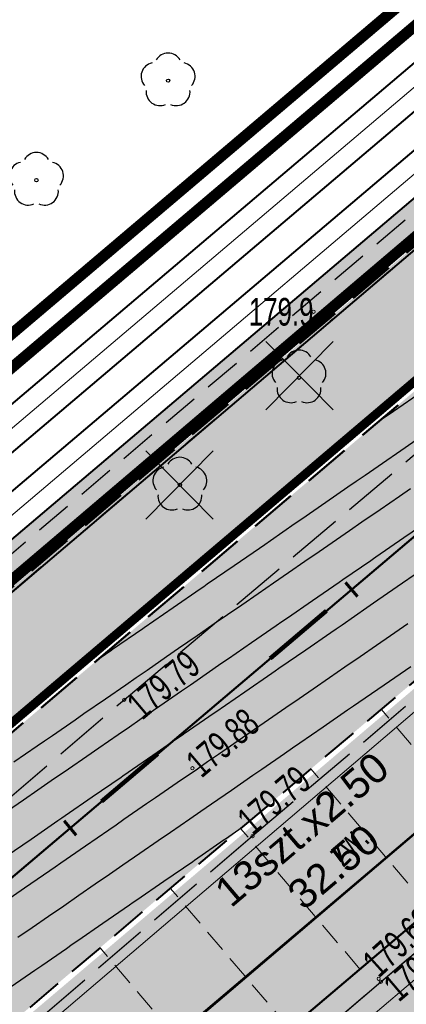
# Model space of a CAD drawing. Header units: metres. Extents: x 7429064 to 7431133, y 5709479 to 5714472.
# Tile 56 of 176: x 7429481 to 7429491, y 5709833 to 5709859. Entities that reach past the tile are written whole.
import ezdxf
from ezdxf.enums import TextEntityAlignment as Align

# ---------------------------------------------------------------- set-up
doc = ezdxf.new("R2010")
doc.units = ezdxf.units.M
for name, pattern in [('1', [0]), ('12', [3, 1, -1, 0, -1]), ('2_KTCR01', [1.5, 1, -0.5]), ('2_KTCR02', [1.5, 1, -0.5]), ('2_KTJZ01', [2, 1.5, -0.5]), ('2_KTKR01', [0]), ('2_KTPL01', [2, 1.5, -0.5]), ('3_KTCR02', [1.5, 1, -0.5]), ('3_KTJZ01', [2, 1.5, -0.5]), ('3_KTKR01', [0]), ('3_KTPL01', [2, 1.5, -0.5]), ('4_SUPE_01', [0]), ('4_SUPW_01', [0]), ('7_1', [0]), ('7_SUPE_01', [0]), ('7_SUPW_01', [0]), ('CENTER2', [1.125, 0.75, -0.125, 0.125, -0.125]), ('DASHED', [19.05, 12.7, -6.35]), ('DASHED2', [0.375, 0.25, -0.125]), ('HIDDEN', [0.375, 0.25, -0.125])]:
    doc.linetypes.add(name, pattern=pattern)
for name, color, linetype, lineweight in [('#proj. światłowód', 1, '2_KTCR01', 18), ('_D_7_PAS DROGOWY-LINIA ROZGR TEREN INW', 222, 'HIDDEN', 50), ('_D_7_PAS DROGOWY_PODZIAL', 1, 'Continuous', 50), ('_D_7_TEREN NIEZBEDNY DLA OB_BUD', 252, 'HIDDEN', 50), ('_D_8_Wymiary', 7, 'Continuous', 20), ('_skarpy', 84, 'Continuous', 40), ('_wycinka_ZUDP', 1, 'Continuous', 30), ('D_1_KOCIE OCZKA', 7, 'Continuous', 50), ('D_1_LINIA_KRAWĘŻNIK_BET_20_30 WYN 0-2 CM', 5, 'HIDDEN', 40), ('D_1_LINIA_KRAWĘŻNIK_BET_20_30 WYN 12 CM - III', 7, 'Continuous', 50), ('Dr-Krawędż nawierzchni', 250, 'DASHED2', 18), ('gaPoziome', 7, 'Continuous', 30), ('GMINA_L_0', 252, '12', 35), ('KRAWĘŻNIK BETONOWY 12_25 WYN 0 CM', 250, 'DASHED', 50), ('KTCR_L_1', 252, '2_KTCR02', 30), ('KTJZ_L_0', 252, '2_KTJZ01', 30), ('KTKR_L_0', 252, '2_KTKR01', 30), ('KTPL_E_T_0', 252, 'Continuous', 15), ('KTPL_L_0', 252, '2_KTPL01', 30), ('OBOP_T_1', 82, 'Continuous', 30), ('RTPW_T_0_a', 252, 'Continuous', 15), ('RTPW_T_1', 252, 'Continuous', 15), ('skarpa', 82, 'ŚLADY', 20), ('SUPE_L_3', 252, '4_SUPE_01', 18), ('SUPW_L_0', 252, '4_SUPW_01', 18)]:
    doc.layers.add(name, color=color, linetype=linetype, lineweight=lineweight)
for name, color, linetype in [('_1_Mapa', 7, 'Continuous'), ('_1_X-REFY', 7, 'Continuous'), ('C-DROGI-SYTUACJA-ETYKIETY', 7, 'Continuous'), ('C-TEREN', 7, 'Continuous'), ('zzz.gaHSDomyslna', 7, 'Continuous')]:
    doc.layers.add(name, color=color, linetype=linetype)
doc.layers.add('_Brudnopis', color=22, linetype='Continuous', lineweight=50, plot=False)
for name, color, linetype, lineweight, true_color, transparency in [('D_2_HECZ_CHODNIK_KOSTKA', 7, 'Continuous', 0, 0xf7f588, 0.35), ('D_2_HECZ_DROGI KOSTKA', 7, 'Continuous', 13, 0xffbea8, 0.3), ('D_2_HECZ_JEZDNIA KR3- NOWA KONSTRUKCJA', 7, 'Continuous', 13, 0x99e6ff, 0.3), ('D_2_HECZ_JEZDNIA KR3- NOWA KONSTRUKCJA G4', 7, 'Continuous', 13, 0xbdbdbd, 0.3)]:
    doc.layers.add(name, color=color, linetype=linetype, lineweight=lineweight, true_color=true_color, transparency=transparency)
for name, color, linetype, lineweight, true_color in [('DZIALKA_L_0', 7, '1', 40, 0x008000), ('HECZ DROGI ROWEROWE', 7, 'Continuous', 13, 0xff8a8a), ('OBOP_T_1_a', 7, 'Continuous', 30, 0x008000)]:
    doc.layers.add(name, color=color, linetype=linetype, lineweight=lineweight, true_color=true_color)
doc.styles.add('major_arial', font='arial.ttf')
doc.linetypes.add('ŚLADY', pattern='A,3.81,[130,ltypeshp.shx,S=6.35,R=0,X=0,Y=0],3.81', length=7.62)
doc.dimstyles.new('major_500', dxfattribs={"dimtxt": 0.8, "dimasz": 0.8, "dimexe": 0.5, "dimexo": 1, "dimgap": 0.3, "dimtad": 1, "dimzin": 1, "dimdsep": 46, "dimtxsty": 'major_arial', "dimcen": 0, "dimse1": 1, "dimse2": 1, "dimaunit": 1, "dimadec": 1, "dimazin": 0, "dimtfac": 1, "dimtix": 1, "dimtmove": 0, "dimatfit": 3, "dimfxl": 2, "dimfxlon": 1, "dimtolj": 1, "dimarcsym": 0})

# ---------------------------------------------------------------- blocks, each defined once
blk = doc.blocks.new('*D18')
at = {"layer": '_D_8_Wymiary', "color": 0, "lineweight": -2, "transparency": 16777216}
for p, q in [((7429502.828, 5709845.648), (7429501.947, 5709846.687)), ((7429478.099, 5709825.797), (7429501.66, 5709845.789)), ((7429478.047, 5709824.621), (7429477.165, 5709825.66))]:
    blk.add_line(p, q, dxfattribs=at)
at = {"layer": '_D_8_Wymiary', "color": 0, "transparency": 16777216}
for points in [[(7429501.574, 5709845.89), (7429501.746, 5709845.687), (7429502.27, 5709846.306)], [(7429478.012, 5709825.898), (7429478.185, 5709825.695), (7429477.489, 5709825.279)]]:
    blk.add_solid(points, dxfattribs=at)
at = {"layer": 'Defpoints', "color": 0, "transparency": 16777216}
for p in [(7429502.27, 5709846.306), (7429503.475, 5709844.886), (7429478.694, 5709823.859)]:
    blk.add_point(p, dxfattribs=at)
at = {"layer": '_D_8_Wymiary', "color": 0, "transparency": 16777216, "insert": (7429488.988, 5709836.843), "char_height": 0.8, "attachment_point": 5, "rotation": 40.3144, "style": 'major_arial'}
blk.add_mtext('\\A1;13szt.x2.50\\P32.50', dxfattribs=at)
blk = doc.blocks.new('A$C59100B2D')
at = {"layer": '_wycinka_ZUDP'}
for points in [[(0.701, -0.713), (-0.701, 0.713)], [(-0.7, -0.713), (0.701, 0.713)]]:
    blk.add_lwpolyline(points, dxfattribs=at)
blk = doc.blocks.new('3_OBOP02_01')
at = {"linetype": 'Continuous'}
blk.add_circle((0, 0), 0.045, dxfattribs=at)
for centre, start, end in [((0, 0.375), 30.1401, 149.8599), ((-0.357, 0.116), 102.1445, 221.86), ((0.357, 0.116), 318.14, 77.8555), ((-0.22, -0.303), 174.1482, 293.8542), ((0.22, -0.303), 246.1458, 5.8518)]:
    blk.add_arc(centre, 0.375, start, end, dxfattribs=at)
blk = doc.blocks.new('3_RTPW02')
at = {"linetype": 'Continuous'}
blk.add_circle((0, 0), 0.045, dxfattribs=at)
blk = doc.blocks.new('4_OBOP02_01')
at = {"linetype": 'Continuous'}
blk.add_circle((0, 0), 0.045, dxfattribs=at)
for centre, start, end in [((0, 0.375), 30.1401, 149.8599), ((-0.357, 0.116), 102.1445, 221.86), ((0.357, 0.116), 318.14, 77.8555), ((-0.22, -0.303), 174.1482, 293.8542), ((0.22, -0.303), 246.1458, 5.8518)]:
    blk.add_arc(centre, 0.375, start, end, dxfattribs=at)
blk = doc.blocks.new('4_RTPW01')
at = {"linetype": 'Continuous'}
blk.add_circle((0, 0), 0.045, dxfattribs=at)
blk = doc.blocks.new('X-ref_MDCP_Szara')
at = {"layer": 'DZIALKA_L_0', "linetype": '1'}
for p, q in [((7429660.24, 5709996.55), (7429435.86, 5709805.65)), ((7429408.88, 5709766.76), (7429668.8, 5709988.15))]:
    blk.add_line(p, q, dxfattribs=at)
at = {"layer": 'GMINA_L_0', "linetype": '12'}
blk.add_line((7429435.86, 5709805.65), (7429660.24, 5709996.55), dxfattribs=at)
at = {"layer": 'KTCR_L_1', "linetype": '3_KTCR02'}
for p, q in [((7429490.7, 5709833.22), (7429498.403, 5709839.76)), ((7429486.103, 5709829.306), (7429490.7, 5709833.22))]:
    blk.add_line(p, q, dxfattribs=at)
at = {"layer": 'KTJZ_L_0', "linetype": '3_KTJZ01'}
for p, q in [((7429483.74, 5709840.87), (7429506.56, 5709860.17)), ((7429509.69, 5709856.19), (7429487.22, 5709837.17)), ((7429460.73, 5709821.22), (7429483.74, 5709840.87)), ((7429487.22, 5709837.17), (7429463.98, 5709817.21))]:
    blk.add_line(p, q, dxfattribs=at)
at = {"layer": 'KTKR_L_0', "linetype": '3_KTKR01'}
for p, q in [((7429490.7, 5709833.22), (7429498.403, 5709839.76)), ((7429486.103, 5709829.306), (7429490.7, 5709833.22))]:
    blk.add_line(p, q, dxfattribs=at)
at = {"layer": 'KTPL_L_0', "linetype": '3_KTPL01'}
for p, q in [((7429509.69, 5709856.19), (7429487.22, 5709837.17)), ((7429490.7, 5709833.22), (7429498.403, 5709839.76)), ((7429487.22, 5709837.17), (7429463.98, 5709817.21)), ((7429486.103, 5709829.306), (7429490.7, 5709833.22))]:
    blk.add_line(p, q, dxfattribs=at)
at = {"layer": 'SUPE_L_3', "linetype": '7_SUPE_01'}
blk.add_line((7429478.4, 5709822.09), (7429505.79, 5709845.28), dxfattribs=at)
at = {"layer": 'SUPW_L_0', "linetype": '7_SUPW_01'}
blk.add_line((7429369.46, 5709736.3), (7429593.18, 5709927.23), dxfattribs=at)
at = {"layer": 'SUPW_L_0', "linetype": '7_1'}
blk.add_line((7429369.46, 5709736.3), (7429593.18, 5709927.23), dxfattribs=at)
at = {"layer": 'OBOP_T_1'}
for p in [(7429488.48, 5709849.61), (7429485.25, 5709846.7)]:
    blk.add_blockref('3_OBOP02_01', p, dxfattribs=at)
at = {"layer": 'OBOP_T_1_a'}
for p in [(7429484.93, 5709857.67), (7429481.36, 5709854.97)]:
    blk.add_blockref('4_OBOP02_01', p, dxfattribs=at)
at = {"layer": 'RTPW_T_0_a'}
blk.add_blockref('4_RTPW01', (7429488.874, 5709851.398), dxfattribs=at)
at = {"layer": 'RTPW_T_1'}
for p in [(7429483.74, 5709840.87), (7429485.59, 5709839.01), (7429487.22, 5709837.17), (7429490.64, 5709833.3), (7429490.7, 5709833.22)]:
    blk.add_blockref('3_RTPW02', p, dxfattribs=at)
at = {"layer": 'KTPL_E_T_0', "width": 0.7}
blk.add_text('zw.', height=0.75, rotation=44.1449, dxfattribs=at).set_placement((7429489.802, 5709836.938), align=Align.MIDDLE)
at = {"layer": 'RTPW_T_0_a', "width": 0.7}
blk.add_text('179.9', height=0.75, dxfattribs=at).set_placement((7429488.874, 5709851.398), align=Align.MIDDLE_RIGHT)
at = {"layer": 'RTPW_T_1', "width": 0.7}
for rotation, p in [(40.2228, (7429483.74, 5709840.87)), (40.329, (7429490.7, 5709833.22))]:
    blk.add_text('179.79', height=0.75, rotation=rotation, dxfattribs=at).set_placement(p, align=Align.TOP_LEFT)
blk.add_text('179.88', height=0.75, rotation=40.4107, dxfattribs=at).set_placement((7429485.59, 5709839.01), align=Align.MIDDLE_LEFT)
for s, rotation, p in [('179.79', 40.2466, (7429487.22, 5709837.17)), ('179.63', 42.0173, (7429490.64, 5709833.3))]:
    blk.add_text(s, height=0.75, rotation=rotation, dxfattribs=at).set_placement(p)
blk = doc.blocks.new('X-ref_Oświetlenie i teletechnika')
at = {"layer": '#proj. światłowód', "lineweight": 30, "flags": 128}
blk.add_lwpolyline([(7429617.95, 5709967.85), (7429611.163, 5709956.371), (7429573.165, 5709923.859), (7429535.247, 5709891.397), (7429497.339, 5709858.957), (7429459.29, 5709826.673), (7429421.225, 5709794.375), (7429383.144, 5709762.063), (7429345.12, 5709729.801), (7429305.765, 5709699.935), (7429266.407, 5709683.285), (7429226.48, 5709664.88)], dxfattribs=at)
blk = doc.blocks.new('*U217')
at = {"linetype": 'Continuous', "lineweight": 0}
h = blk.add_hatch(color=0, dxfattribs=at)
edge = h.paths.add_edge_path()
edge.add_ellipse((-0.35, 0.6), major_axis=(0, 0.6), ratio=0.333333, start_angle=339.1791, end_angle=685.9352)
edge.add_line((-0.238, 1.097), (-0.232, 1.157))
edge.add_line((-0.232, 1.157), (0.005, 0.684))
edge.add_arc((-0.017, 0.673), 0.0247, 0, 26.5651, ccw=False)
edge.add_line((0.008, 0.673), (0.008, 0.425))
edge.add_arc((0.032, 0.425), 0.0247, 180, 270)
edge.add_line((0.032, 0.4), (0.076, 0.4))
edge.add_arc((0.076, 0.425), 0.0247, 270, 290.3551)
edge.add_line((0.085, 0.402), (0.158, 0.429))
edge.add_ellipse((0.35, 0.6), major_axis=(0, 0.6), ratio=0.333333, start_angle=106.5707, end_angle=378.3144)
edge.add_line((0.287, 1.17), (0.215, 1.519))
edge.add_line((0.215, 1.519), (0.251, 1.765))
edge.add_line((0.251, 1.765), (0.256, 1.765))
edge.add_line((0.256, 1.765), (0.271, 1.808))
edge.add_line((0.271, 1.808), (0.271, 1.863))
edge.add_line((0.271, 1.863), (0.143, 1.863))
edge.add_line((0.143, 1.863), (0.137, 1.808))
edge.add_line((0.137, 1.808), (0.203, 1.765))
edge.add_line((0.203, 1.765), (0.185, 1.641))
edge.add_line((0.185, 1.641), (-0.18, 1.641))
edge.add_line((-0.18, 1.641), (-0.159, 1.833))
edge.add_spline(control_points=[(-0.159, 1.833), (-0.157, 1.839), (-0.147, 1.859), (-0.12, 1.861), (-0.1, 1.863)], knot_values=[0, 0, 0, 0, 0.02025, 0.071822, 0.071822, 0.071822, 0.071822], degree=3, periodic=0)
edge.add_line((-0.1, 1.863), (-0.05, 1.863))
edge.add_line((-0.05, 1.863), (-0.05, 2))
edge.add_line((-0.05, 2), (-0.131, 2))
edge.add_spline(control_points=[(-0.131, 2), (-0.139, 1.999), (-0.149, 1.994), (-0.157, 1.989)], knot_values=[0.067484, 0.067484, 0.067484, 0.067484, 0.093736, 0.093736, 0.093736, 0.093736], degree=3, periodic=0)
edge.add_arc((-0.116, 1.918), 0.0817, 120.1379, 168.8933)
edge.add_line((-0.196, 1.934), (-0.279, 1.161))
h.paths.add_polyline_path([(-0.195, 1.5), (0.165, 1.5), (0.05, 0.7), (-0.222, 1.244)], flags=16)
edge = h.paths.add_edge_path(flags=16)
edge.add_ellipse((-0.35, 0.6), major_axis=(0, -0.45), ratio=0.350072, start_angle=159.1526, end_angle=502.0815, ccw=False)
edge.add_line((-0.294, 1.021), (-0.325, 0.734))
edge.add_arc((-0.337, 0.736), 0.0128, 322.797, 353.8856, ccw=False)
edge.add_line((-0.327, 0.728), (-0.359, 0.686))
edge.add_arc((-0.33, 0.663), 0.0365, 142.797, 180)
edge.add_line((-0.367, 0.663), (-0.367, 0.571))
edge.add_arc((-0.354, 0.571), 0.0128, 180, 270)
edge.add_line((-0.354, 0.558), (-0.346, 0.558))
edge.add_arc((-0.346, 0.571), 0.0128, 270, 333.0195)
edge.add_spline(control_points=[(-0.335, 0.565), (-0.322, 0.589), (-0.301, 0.632), (-0.283, 0.681), (-0.28, 0.703), (-0.28, 0.705)], knot_values=[0.007888, 0.007888, 0.007888, 0.007888, 0.089431, 0.152858, 0.158023, 0.158023, 0.158023, 0.158023], degree=3, periodic=0)
edge.add_line((-0.28, 0.705), (-0.253, 0.955))
edge = h.paths.add_edge_path(flags=16)
edge.add_line((0.195, 1.379), (0.249, 1.118))
edge.add_ellipse((0.35, 0.6), major_axis=(0, 0.6), ratio=0.333333, start_angle=390.3444, end_angle=440.4059)
edge.add_line((0.153, 0.7), (0.098, 0.7))
edge.add_line((0.098, 0.7), (0.195, 1.379))
edge = h.paths.add_edge_path(flags=16)
edge.add_ellipse((0.35, 0.6), major_axis=(0, -0.45), ratio=0.350072, start_angle=290.1309, end_angle=617.1604, ccw=False)
edge.add_line((0.202, 0.445), (0.35, 0.5))
edge.add_arc((0.278, 0.595), 0.119, 307.1318, 362.4334)
edge.add_line((0.397, 0.6), (0.397, 0.675))
edge.add_arc((0.372, 0.675), 0.0247, 0, 90)
edge.add_line((0.372, 0.7), (0.196, 0.7))
blk = doc.blocks.new('*U218')
at = {"linetype": 'Continuous', "lineweight": 0}
h = blk.add_hatch(color=0, dxfattribs=at)
edge = h.paths.add_edge_path()
edge.add_ellipse((-0.35, 0.6), major_axis=(0, 0.6), ratio=0.333333, start_angle=339.1791, end_angle=685.9352)
edge.add_line((-0.238, 1.097), (-0.232, 1.157))
edge.add_line((-0.232, 1.157), (0.005, 0.684))
edge.add_arc((-0.017, 0.673), 0.0247, 0, 26.5651, ccw=False)
edge.add_line((0.008, 0.673), (0.008, 0.425))
edge.add_arc((0.032, 0.425), 0.0247, 180, 270)
edge.add_line((0.032, 0.4), (0.076, 0.4))
edge.add_arc((0.076, 0.425), 0.0247, 270, 290.3551)
edge.add_line((0.085, 0.402), (0.158, 0.429))
edge.add_ellipse((0.35, 0.6), major_axis=(0, 0.6), ratio=0.333333, start_angle=106.5707, end_angle=378.3144)
edge.add_line((0.287, 1.17), (0.215, 1.519))
edge.add_line((0.215, 1.519), (0.251, 1.765))
edge.add_line((0.251, 1.765), (0.256, 1.765))
edge.add_line((0.256, 1.765), (0.271, 1.808))
edge.add_line((0.271, 1.808), (0.271, 1.863))
edge.add_line((0.271, 1.863), (0.143, 1.863))
edge.add_line((0.143, 1.863), (0.137, 1.808))
edge.add_line((0.137, 1.808), (0.203, 1.765))
edge.add_line((0.203, 1.765), (0.185, 1.641))
edge.add_line((0.185, 1.641), (-0.18, 1.641))
edge.add_line((-0.18, 1.641), (-0.159, 1.833))
edge.add_spline(control_points=[(-0.159, 1.833), (-0.157, 1.839), (-0.147, 1.859), (-0.12, 1.861), (-0.1, 1.863)], knot_values=[0, 0, 0, 0, 0.02025, 0.071822, 0.071822, 0.071822, 0.071822], degree=3, periodic=0)
edge.add_line((-0.1, 1.863), (-0.05, 1.863))
edge.add_line((-0.05, 1.863), (-0.05, 2))
edge.add_line((-0.05, 2), (-0.131, 2))
edge.add_spline(control_points=[(-0.131, 2), (-0.139, 1.999), (-0.149, 1.994), (-0.157, 1.989)], knot_values=[0.067484, 0.067484, 0.067484, 0.067484, 0.093736, 0.093736, 0.093736, 0.093736], degree=3, periodic=0)
edge.add_arc((-0.116, 1.918), 0.0817, 120.1379, 168.8933)
edge.add_line((-0.196, 1.934), (-0.279, 1.161))
h.paths.add_polyline_path([(-0.195, 1.5), (0.165, 1.5), (0.05, 0.7), (-0.222, 1.244)], flags=16)
edge = h.paths.add_edge_path(flags=16)
edge.add_ellipse((-0.35, 0.6), major_axis=(0, -0.45), ratio=0.350072, start_angle=159.1526, end_angle=502.0815, ccw=False)
edge.add_line((-0.294, 1.021), (-0.325, 0.734))
edge.add_arc((-0.337, 0.736), 0.0128, 322.797, 353.8856, ccw=False)
edge.add_line((-0.327, 0.728), (-0.359, 0.686))
edge.add_arc((-0.33, 0.663), 0.0365, 142.797, 180)
edge.add_line((-0.367, 0.663), (-0.367, 0.571))
edge.add_arc((-0.354, 0.571), 0.0128, 180, 270)
edge.add_line((-0.354, 0.558), (-0.346, 0.558))
edge.add_arc((-0.346, 0.571), 0.0128, 270, 333.0195)
edge.add_spline(control_points=[(-0.335, 0.565), (-0.322, 0.589), (-0.301, 0.632), (-0.283, 0.681), (-0.28, 0.703), (-0.28, 0.705)], knot_values=[0.007888, 0.007888, 0.007888, 0.007888, 0.089431, 0.152858, 0.158023, 0.158023, 0.158023, 0.158023], degree=3, periodic=0)
edge.add_line((-0.28, 0.705), (-0.253, 0.955))
edge = h.paths.add_edge_path(flags=16)
edge.add_line((0.195, 1.379), (0.249, 1.118))
edge.add_ellipse((0.35, 0.6), major_axis=(0, 0.6), ratio=0.333333, start_angle=390.3444, end_angle=440.4059)
edge.add_line((0.153, 0.7), (0.098, 0.7))
edge.add_line((0.098, 0.7), (0.195, 1.379))
edge = h.paths.add_edge_path(flags=16)
edge.add_ellipse((0.35, 0.6), major_axis=(0, -0.45), ratio=0.350072, start_angle=290.1309, end_angle=617.1604, ccw=False)
edge.add_line((0.202, 0.445), (0.35, 0.5))
edge.add_arc((0.278, 0.595), 0.119, 307.1318, 362.4334)
edge.add_line((0.397, 0.6), (0.397, 0.675))
edge.add_arc((0.372, 0.675), 0.0247, 0, 90)
edge.add_line((0.372, 0.7), (0.196, 0.7))
blk = doc.blocks.new('*U220')
at = {"layer": 'zzz.gaHSDomyslna', "color": 140}
for points in [[(82.351, 69.874, 0.12, 0.12, 0), (83.876, 71.168, 0.12, 0.12, 0)], [(77.776, 65.992, 0.12, 0.12, 0), (79.301, 67.286, 0.12, 0.12, 0)]]:
    blk.add_lwpolyline(points, format="xyseb", dxfattribs=at)
blk = doc.blocks.new('*U211')
at = {"layer": 'zzz.gaHSDomyslna', "color": 140}
blk.add_lwpolyline([(0, 0, 0.24, 0.24, 0), (59.489, 50.476, 0.24, 0.24, 0), (179.447, 153.144, 0.24, 0.24, 0)], format="xyseb", dxfattribs=at)
blk = doc.blocks.new('spearator')
at = {"layer": 'D_1_KOCIE OCZKA'}
h = blk.add_hatch(color=12, dxfattribs=at)
h.dxf.hatch_style = 1
edge = h.paths.add_edge_path()
edge.add_line((7429810.877, 5710121.625), (7429811.641, 5710122.271))
edge.add_arc((7429811.592, 5710122.328), 0.075, 310.2315, 490.2315)
edge.add_line((7429811.544, 5710122.386), (7429810.781, 5710121.74))
edge.add_arc((7429810.829, 5710121.683), 0.075, 130.2315, 310.2315)
at = {"layer": 'D_1_KOCIE OCZKA', "lineweight": 18, "flags": 128}
blk.add_lwpolyline([(7429810.877, 5710121.625), (7429811.641, 5710122.271, 1), (7429811.544, 5710122.386), (7429810.781, 5710121.74, 1)], format="xyb", close=True, dxfattribs=at)
blk = doc.blocks.new('X-ref_SOR')
at = {"layer": 'D_1_KOCIE OCZKA', "rotation": 0.06988272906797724}
for p in [(6649.266, -9331.289), (6645.761, -9334.269), (6642.253, -9337.244)]:
    blk.add_blockref('spearator', p, dxfattribs=at)
at = {"layer": 'gaPoziome'}
for name, p in [('*U211', (7429440.741, 5709806.344)), ('*U220', (7429405.348, 5709772.117))]:
    blk.add_blockref(name, p, dxfattribs=at)
at = {"layer": 'gaPoziome', "color": 140}
for name, p, rotation in [('*U218', (7429484.078, 5709845.9), 133.0520364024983), ('*U217', (7429481.958, 5709842.681), 308.4891535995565)]:
    blk.add_blockref(name, p, dxfattribs=dict(at, rotation=rotation))
blk = doc.blocks.new('x-ref_warstwice')
at = {"layer": 'C-TEREN', "color": 46, "linetype": 'Continuous', "lineweight": 30}
for p, q in [((7429491.128, 5709847.555, 179.7), (7429491.686, 5709847.94, 179.7)), ((7429490.859, 5709847.37, 179.7), (7429491.128, 5709847.555, 179.7)), ((7429490.272, 5709846.965, 179.7), (7429490.859, 5709847.37, 179.7)), ((7429490.032, 5709846.799, 179.7), (7429490.272, 5709846.965, 179.7)), ((7429489.205, 5709846.228, 179.7), (7429489.807, 5709846.644, 179.7)), ((7429489.807, 5709846.644, 179.7), (7429490.032, 5709846.799, 179.7)), ((7429488.561, 5709845.784, 179.7), (7429489.205, 5709846.228, 179.7)), ((7429487.705, 5709845.194, 179.7), (7429488.377, 5709845.658, 179.7)), ((7429488.377, 5709845.658, 179.7), (7429488.561, 5709845.784, 179.7)), ((7429487.405, 5709844.987, 179.7), (7429487.55, 5709845.087, 179.7)), ((7429487.55, 5709845.087, 179.7), (7429487.705, 5709845.194, 179.7)), ((7429486.723, 5709844.516, 179.7), (7429487.405, 5709844.987, 179.7)), ((7429485.994, 5709844.013, 179.7), (7429486.723, 5709844.516, 179.7)), ((7429485.896, 5709843.945, 179.7), (7429485.994, 5709844.013, 179.7)), ((7429485.069, 5709843.375, 179.7), (7429485.804, 5709843.882, 179.7)), ((7429485.804, 5709843.882, 179.7), (7429485.896, 5709843.945, 179.7)), ((7429484.282, 5709842.832, 179.7), (7429485.069, 5709843.375, 179.7)), ((7429483.426, 5709842.242, 179.7), (7429484.241, 5709842.804, 179.7)), ((7429484.241, 5709842.804, 179.7), (7429484.282, 5709842.832, 179.7)), ((7429483.057, 5709841.987, 179.7), (7429483.403, 5709842.225, 179.7)), ((7429483.403, 5709842.225, 179.7), (7429483.414, 5709842.233, 179.7)), ((7429483.414, 5709842.233, 179.7), (7429483.426, 5709842.242, 179.7))]:
    blk.add_line(p, q, dxfattribs=at)
at = {"layer": 'C-TEREN', "color": 42, "linetype": 'HIDDEN', "lineweight": 25, "ltscale": 10}
for points, elevation in [([(7429490.682, 5709848.456), (7429491.039, 5709848.703), (7429491.828, 5709849.247)], 179.68), ([(7429480.752, 5709839.188), (7429481.381, 5709839.622), (7429481.58, 5709839.758), (7429481.792, 5709839.905), (7429482.407, 5709840.329), (7429482.647, 5709840.495), (7429483.234, 5709840.9), (7429483.783, 5709841.279), (7429484.061, 5709841.471), (7429484.359, 5709841.676), (7429484.888, 5709842.041), (7429485.214, 5709842.266), (7429485.716, 5709842.612), (7429486.184, 5709842.936), (7429486.543, 5709843.183), (7429486.926, 5709843.447), (7429487.37, 5709843.754), (7429487.785, 5709844.04), (7429488.197, 5709844.324), (7429488.637, 5709844.628), (7429489.024, 5709844.895), (7429489.493, 5709845.218), (7429489.852, 5709845.466), (7429490.187, 5709845.697), (7429490.679, 5709846.037), (7429491.205, 5709846.399), (7429491.506, 5709846.607)], 179.72), ([(7429480.572, 5709837.855), (7429481.012, 5709838.158), (7429481.399, 5709838.425), (7429481.761, 5709838.675), (7429482.226, 5709838.996), (7429482.724, 5709839.339), (7429483.054, 5709839.567), (7429483.579, 5709839.929), (7429483.881, 5709840.137), (7429484.163, 5709840.332), (7429484.708, 5709840.708), (7429485.291, 5709841.11), (7429485.535, 5709841.279), (7429486.147, 5709841.701), (7429486.363, 5709841.85), (7429486.564, 5709841.989), (7429487.19, 5709842.42), (7429487.858, 5709842.882), (7429488.017, 5709842.991), (7429488.165, 5709843.094), (7429488.844, 5709843.562), (7429489.57, 5709844.062), (7429489.671, 5709844.133), (7429490.425, 5709844.653), (7429490.499, 5709844.703), (7429490.567, 5709844.751), (7429491.326, 5709845.274), (7429492.137, 5709845.834)], 179.74), ([(7429480.54, 5709836.624), (7429481.219, 5709837.092), (7429481.944, 5709837.593), (7429482.046, 5709837.663), (7429482.141, 5709837.728), (7429482.873, 5709838.233), (7429483.656, 5709838.773), (7429483.701, 5709838.804), (7429484.512, 5709839.364), (7429484.528, 5709839.375), (7429484.543, 5709839.385), (7429484.998, 5709839.699), (7429485.344, 5709839.938), (7429485.355, 5709839.946), (7429485.367, 5709839.954), (7429486.182, 5709840.516), (7429486.223, 5709840.545), (7429487.009, 5709841.087), (7429487.745, 5709841.595), (7429487.837, 5709841.658), (7429487.935, 5709841.725), (7429488.664, 5709842.229), (7429489.346, 5709842.699), (7429489.491, 5709842.799), (7429489.646, 5709842.906), (7429490.318, 5709843.37), (7429490.502, 5709843.497), (7429491.146, 5709843.941), (7429491.748, 5709844.356)], 179.76), ([(7429491.434, 5709842.931), (7429490.965, 5709842.608), (7429490.578, 5709842.341), (7429490.138, 5709842.037), (7429489.726, 5709841.753), (7429489.311, 5709841.466), (7429488.867, 5709841.16), (7429488.484, 5709840.895), (7429488.125, 5709840.648), (7429487.656, 5709840.325), (7429487.155, 5709839.979), (7429486.829, 5709839.754), (7429486.3, 5709839.388), (7429486.002, 5709839.183), (7429485.724, 5709838.991), (7429485.175, 5709838.612), (7429484.588, 5709838.208), (7429484.348, 5709838.042), (7429483.732, 5709837.617), (7429483.52, 5709837.471), (7429483.322, 5709837.334), (7429482.693, 5709836.9), (7429482.021, 5709836.436), (7429481.866, 5709836.33), (7429481.721, 5709836.229), (7429481.039, 5709835.759), (7429480.31, 5709835.256)], 179.78), ([(7429480.678, 5709833.092), (7429481.318, 5709833.534), (7429481.506, 5709833.663), (7429482.174, 5709834.124), (7429482.333, 5709834.234), (7429482.481, 5709834.336), (7429483.16, 5709834.804), (7429483.885, 5709835.305), (7429483.987, 5709835.375), (7429484.082, 5709835.441), (7429484.814, 5709835.946), (7429485.597, 5709836.486), (7429485.642, 5709836.517), (7429486.453, 5709837.076), (7429486.469, 5709837.087), (7429486.484, 5709837.098), (7429486.938, 5709837.411)], 179.82)]:
    blk.add_lwpolyline(points, dxfattribs=dict(at, elevation=elevation))
at = {"layer": 'C-TEREN', "color": 46, "linetype": 'Continuous', "lineweight": 30, "elevation": 179.8}
blk.add_lwpolyline([(7429480.859, 5709834.426), (7429481.242, 5709834.69), (7429481.686, 5709834.996), (7429482.101, 5709835.283), (7429482.513, 5709835.567), (7429482.953, 5709835.871), (7429483.34, 5709836.138), (7429483.702, 5709836.388), (7429484.167, 5709836.708), (7429484.665, 5709837.052), (7429484.995, 5709837.279), (7429485.52, 5709837.642), (7429485.822, 5709837.85), (7429486.104, 5709838.044), (7429486.649, 5709838.421), (7429487.232, 5709838.823), (7429487.476, 5709838.991), (7429488.088, 5709839.413), (7429488.303, 5709839.562), (7429488.505, 5709839.701), (7429489.131, 5709840.133), (7429489.799, 5709840.594), (7429489.958, 5709840.704), (7429490.106, 5709840.806), (7429490.785, 5709841.274), (7429491.51, 5709841.775)], dxfattribs=at)
blk = doc.blocks.new('AeccTickLine')
at = {"color": 0, "linetype": 'ByBlock', "lineweight": -2}
blk.add_line((0, 1), (0, -1), dxfattribs=at)
blk = doc.blocks.new('OŚ_Dąbrowskiego_1')
at = {"layer": '_D_8_Wymiary', "color": 1, "linetype": 'CENTER2', "lineweight": 35, "flags": 128}
blk.add_lwpolyline([(7429230.998, 5709660.664), (7429273.145, 5709676.622, 0.085629), (7429337.582, 5709714.618), (7429502.301, 5709854.381), (7429714.669, 5710036.139), (7429868.111, 5710165.952)], format="xyb", dxfattribs=at)
at = {"layer": 'C-DROGI-SYTUACJA-ETYKIETY', "color": 7, "linetype": 'Continuous', "lineweight": 60, "xscale": 0.25, "yscale": 0.25, "zscale": 0.25, "rotation": 40.31442587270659}
for p in [(7429489.902, 5709843.861), (7429482.277, 5709837.391)]:
    blk.add_blockref('AeccTickLine', p, dxfattribs=at)

msp = doc.modelspace()

# ---------------------------------------------------------------- hatches: boundary and pattern name
at = {"layer": 'D_2_HECZ_CHODNIK_KOSTKA', "transparency": 33554585}
h = msp.add_hatch(color=256, dxfattribs=at)
h.dxf.hatch_style = 1
edge = h.paths.add_edge_path()
edge.add_line((7429611.715, 5709933.539), (7429609.355, 5709934.501))
edge.add_line((7429609.355, 5709934.501), (7429596.138, 5709923.189))
edge.add_line((7429596.138, 5709923.189), (7429592.463, 5709920.763))
edge.add_arc((7429606.237, 5709899.9), 25, 123.434, 130.559)
edge.add_line((7429589.981, 5709918.893), (7429507.49, 5709848.292))
edge.add_line((7429507.49, 5709848.292), (7429417.816, 5709772.204))
edge.add_line((7429417.816, 5709772.204), (7429413.427, 5709768.48))
edge.add_line((7429413.427, 5709768.48), (7429407.995, 5709766.13))
edge.add_line((7429407.995, 5709766.13), (7429408.287, 5709764.077))
edge.add_line((7429408.287, 5709764.077), (7429414.494, 5709766.762))
edge.add_line((7429414.494, 5709766.762), (7429508.787, 5709846.77))
edge.add_line((7429508.787, 5709846.77), (7429591.282, 5709917.374))
edge.add_arc((7429606.237, 5709899.9), 23, 123.434, 130.559, ccw=False)
edge.add_line((7429593.564, 5709919.094), (7429599.13, 5709922.769))
edge.add_line((7429599.13, 5709922.769), (7429611.715, 5709933.539))
at = {"layer": 'D_2_HECZ_DROGI KOSTKA'}
h = msp.add_hatch(color=256, dxfattribs=at)
h.dxf.hatch_style = 1
edge = h.paths.add_edge_path()
edge.add_line((7429500.983, 5709849.131), (7429474.611, 5709826.755))
edge.add_arc((7429475.228, 5709824.852), 2, 40.3144, 107.9828, ccw=False)
edge.add_line((7429476.753, 5709826.146), (7429478.694, 5709823.859))
edge.add_line((7429478.694, 5709823.859), (7429503.475, 5709844.886))
edge.add_line((7429503.475, 5709844.886), (7429501.211, 5709847.554))
edge.add_arc((7429502.355, 5709848.525), 1.5, 156.1564, 220.3144, ccw=False)
at = {"layer": 'D_2_HECZ_JEZDNIA KR3- NOWA KONSTRUKCJA'}
h = msp.add_hatch(color=256, dxfattribs=at)
h.dxf.hatch_style = 1
edge = h.paths.add_edge_path()
edge.add_arc((7429610.557, 5709990.469), 30, 310.559, 314.2935)
edge.add_arc((7429610.557, 5709990.469), 30, 314.2935, 325.3941)
edge.add_line((7429635.249, 5709973.431), (7429635.899, 5709972.672))
edge.add_line((7429635.899, 5709972.672), (7429667.702, 5709999.89))
edge.add_line((7429667.702, 5709999.89), (7429675.246, 5710006.347))
edge.add_line((7429675.246, 5710006.347), (7429712.724, 5710038.423))
edge.add_line((7429712.724, 5710038.423), (7429823.828, 5710132.378))
edge.add_line((7429823.828, 5710132.378), (7429834.316, 5710141.377))
edge.add_line((7429834.316, 5710141.377), (7429846.156, 5710151.524))
edge.add_line((7429846.156, 5710151.524), (7429850.099, 5710146.734))
edge.add_line((7429850.099, 5710146.734), (7429838.187, 5710136.85))
edge.add_line((7429838.187, 5710136.85), (7429827.698, 5710127.833))
edge.add_line((7429827.698, 5710127.833), (7429716.613, 5710033.854))
edge.add_line((7429716.613, 5710033.854), (7429633.474, 5709962.699))
edge.add_arc((7429636.726, 5709958.9), 5, 130.559, 193.2571)
edge.add_line((7429631.859, 5709957.753), (7429636.051, 5709939.958))
edge.add_line((7429636.051, 5709939.958), (7429630.653, 5709938.888))
edge.add_line((7429630.653, 5709938.888), (7429629.491, 5709943.821))
edge.add_arc((7429623.651, 5709942.445), 6, 13.2571, 130.559)
edge.add_line((7429619.749, 5709947.003), (7429619.729, 5709946.986))
edge.add_line((7429619.729, 5709946.986), (7429617.779, 5709949.265))
edge.add_line((7429617.779, 5709949.265), (7429606.383, 5709939.512))
edge.add_line((7429606.383, 5709939.512), (7429594.274, 5709929.149))
edge.add_line((7429594.274, 5709929.149), (7429594.825, 5709928.314))
edge.add_line((7429594.825, 5709928.314), (7429589.708, 5709924.935))
edge.add_arc((7429606.237, 5709899.9), 30, 123.434, 130.559)
edge.add_line((7429586.73, 5709922.692), (7429529.23, 5709873.48))
edge.add_line((7429529.23, 5709873.48), (7429502.179, 5709850.343))
edge.add_line((7429502.179, 5709850.343), (7429339.523, 5709712.33))
edge.add_arc((7429194.822, 5709882.942), 223.711, 294.66533, 310.3021, ccw=False)
edge.add_arc((7429190.304, 5709894.737), 236.317, 290.79615, 294.46753, ccw=False)
edge.add_line((7429274.207, 5709673.816), (7429245.41, 5709663.13))
edge.add_line((7429245.41, 5709663.13), (7429242.106, 5709661.907))
edge.add_line((7429242.106, 5709661.907), (7429240.354, 5709666.717))
edge.add_line((7429240.354, 5709666.717), (7429244.254, 5709668.201))
edge.add_line((7429244.254, 5709668.201), (7429272.082, 5709679.428))
edge.add_arc((7429195.246, 5709882.369), 217, 290.73736, 310.31443)
edge.add_line((7429335.641, 5709716.905), (7429500.355, 5709856.664))
edge.add_line((7429500.355, 5709856.664), (7429629.269, 5709966.997))
edge.add_line((7429629.269, 5709966.997), (7429630.064, 5709967.677))
at = {"layer": 'D_2_HECZ_JEZDNIA KR3- NOWA KONSTRUKCJA G4'}
h = msp.add_hatch(color=256, dxfattribs=at)
h.dxf.hatch_style = 1
edge = h.paths.add_edge_path()
edge.add_line((7429436.829, 5709806.854), (7429498.316, 5709859.026))
edge.add_line((7429498.316, 5709859.026), (7429619.429, 5709962.682))
edge.add_line((7429619.429, 5709962.682), (7429618.857, 5709963.351))
edge.add_line((7429618.857, 5709963.351), (7429497.761, 5709859.709))
edge.add_line((7429497.761, 5709859.709), (7429436.185, 5709807.462))
edge.add_arc((7429439.235, 5709810.05), 4, 220.3144, 233.0231)
at = {"layer": 'HECZ DROGI ROWEROWE'}
h = msp.add_hatch(color=256, dxfattribs=at)
h.dxf.hatch_style = 1
edge = h.paths.add_edge_path()
edge.add_arc((7429796.82, 5710136.433), 20.404, 308.0322, 334.2528)
edge.add_arc((7429835.93, 5710116.897), 23.318, 143.7897, 152.7624, ccw=False)
edge.add_arc((7429839.325, 5710112.767), 28.527, 132.1511, 141.1238, ccw=False)
edge.add_line((7429820.181, 5710133.917), (7429834.124, 5710145.713))
edge.add_arc((7429837.354, 5710141.896), 5, 102.0154, 130.2315, ccw=False)
edge.add_line((7429836.313, 5710146.786), (7429842.063, 5710148.01))
edge.add_line((7429842.063, 5710148.01), (7429845.234, 5710150.73))
edge.add_line((7429845.234, 5710150.73), (7429843.045, 5710150.264))
edge.add_arc((7429842.629, 5710152.22), 2, 169.0596, 282.0154, ccw=False)
edge.add_line((7429840.665, 5710152.6), (7429846.908, 5710184.895))
edge.add_arc((7429848.38, 5710184.61), 1.5, 109.3988, 169.0596, ccw=False)
edge.add_line((7429847.882, 5710186.025), (7429848.854, 5710186.367))
edge.add_line((7429848.854, 5710186.367), (7429847.265, 5710191.424))
edge.add_line((7429847.265, 5710191.424), (7429846.903, 5710192.479))
edge.add_line((7429846.903, 5710192.479), (7429845.675, 5710198.449))
edge.add_arc((7429825.958, 5710195.082), 20.002, -10.9391, 9.6882, ccw=False)
edge.add_line((7429845.597, 5710191.287), (7429839.403, 5710159.242))
edge.add_arc((7429819.766, 5710163.038), 20, 310.2315, 349.0596, ccw=False)
edge.add_line((7429832.684, 5710147.769), (7429817.64, 5710135.042))
edge.add_arc((7429832.495, 5710117.483), 23, 130.2315, 151.7604)
edge.add_arc((7429794.613, 5710137.829), 20, 310.2315, 331.7604, ccw=False)
edge.add_line((7429807.531, 5710122.56), (7429710.78, 5710040.708))
edge.add_line((7429710.78, 5710040.708), (7429674.341, 5710009.522))
edge.add_arc((7429663.288, 5710022.437), 17, 303.434, 310.559, ccw=False)
edge.add_line((7429672.654, 5710008.25), (7429665.175, 5710003.312))
edge.add_arc((7429654.155, 5710020.002), 20, 287.2523, 303.434, ccw=False)
edge.add_line((7429660.087, 5710000.902), (7429655.396, 5709999.445))
edge.add_arc((7429662.069, 5709977.958), 22.5, 107.2523, 130.559)
edge.add_line((7429647.439, 5709995.052), (7429638.424, 5709987.337))
edge.add_arc((7429653.054, 5709970.242), 22.5, 130.559, 144.5953)
edge.add_line((7429634.715, 5709983.278), (7429621.962, 5709965.306))
edge.add_arc((7429606.364, 5709977.009), 19.5, 310.559, 323.1201, ccw=False)
edge.add_line((7429619.043, 5709962.194), (7429498.409, 5709858.948))
edge.add_line((7429498.409, 5709858.948), (7429409.747, 5709783.718))
edge.add_line((7429409.747, 5709783.718), (7429333.7, 5709719.193))
edge.add_arc((7429195.246, 5709882.369), 214, 294.99294, 310.31443, ccw=False)
edge.add_line((7429285.662, 5709688.408), (7429286.787, 5709685.755))
edge.add_arc((7429195.216, 5709882.43), 216.948, 294.96649, 310.31053)
edge.add_line((7429335.566, 5709716.997), (7429500.277, 5709856.756))
edge.add_line((7429500.277, 5709856.756), (7429621.38, 5709960.403))
edge.add_line((7429621.38, 5709960.403), (7429627.625, 5709965.748))
edge.add_line((7429627.625, 5709965.748), (7429629.904, 5709967.698))
edge.add_line((7429629.904, 5709967.698), (7429629.179, 5709968.529))
edge.add_arc((7429630.687, 5709969.843), 2, 144.5953, 221.0823, ccw=False)
edge.add_line((7429629.056, 5709971.002), (7429636.752, 5709981.829))
edge.add_arc((7429653.054, 5709970.242), 20, 130.559, 144.5953, ccw=False)
edge.add_line((7429640.049, 5709985.437), (7429649.631, 5709993.62))
edge.add_arc((7429662.069, 5709977.958), 20, 107.2523, 128.4533, ccw=False)
edge.add_line((7429656.137, 5709997.058), (7429665.185, 5709999.868))
edge.add_line((7429665.185, 5709999.868), (7429673.721, 5710005.504))
edge.add_arc((7429657.258, 5710030.439), 29.88, 303.434, 310.559)
edge.add_line((7429676.687, 5710007.738), (7429712.64, 5710038.509))
edge.add_line((7429712.64, 5710038.509), (7429809.391, 5710120.361))
edge.add_line((7429809.391, 5710120.361), (7429809.391, 5710120.361))

# ---------------------------------------------------------------- linework, layer by layer
at = {"layer": '_Brudnopis', "flags": 128}
msp.add_lwpolyline([(7429230.998, 5709660.664), (7429273.145, 5709676.622, 0.085605), (7429337.585, 5709714.618), (7429368.823, 5709741.125), (7429502.301, 5709854.381), (7429714.669, 5710036.139), (7429868.111, 5710165.952)], format="xyb", dxfattribs=at)
at = {"layer": '_D_7_PAS DROGOWY-LINIA ROZGR TEREN INW', "ltscale": 10, "const_width": 0.3, "flags": 128}
msp.add_lwpolyline([(7429287.498, 5709689.141), (7429307.71, 5709696.948), (7429435.698, 5709805.84), (7429660.078, 5709996.74), (7429836.288, 5710146.69)], dxfattribs=at)
at = {"layer": '_D_7_PAS DROGOWY_PODZIAL', "ltscale": 0.2, "const_width": 0.3, "flags": 128}
msp.add_lwpolyline([(7429838.788, 5710158.699), (7429835.061, 5710151.867), (7429707.929, 5710044.059), (7429670.336, 5710012.083), (7429661.685, 5710006.163), (7429648.718, 5710002.136), (7429632.935, 5709988.628), (7429615.789, 5709965.397), (7429495.458, 5709862.411), (7429330.756, 5709722.662), (7429319.402, 5709713.684), (7429307.842, 5709705.758), (7429296.806, 5709699.189), (7429282.846, 5709692.117), (7429269.349, 5709686.304), (7429250.2, 5709678.58), (7429239.824, 5709670.46)], dxfattribs=at)
at = {"layer": '_D_7_TEREN NIEZBEDNY DLA OB_BUD', "ltscale": 10, "const_width": 0.3, "flags": 128}
msp.add_lwpolyline([(7429838.642, 5710133.498), (7429838.163, 5710130.983), (7429669.785, 5709988.07), (7429674.221, 5709982.833), (7429665.132, 5709974.906), (7429667.705, 5709971.871), (7429662.832, 5709967.707), (7429665.637, 5709964.494), (7429637.109, 5709939.516), (7429616.438, 5709933.991), (7429410.711, 5709758.425), (7429398.46, 5709756.965), (7429363.725, 5709727.377), (7429364.497, 5709726.485), (7429330.157, 5709696.304), (7429317.553, 5709687.475), (7429303.139, 5709679.24), (7429296.402, 5709677.454), (7429295.854, 5709678.755), (7429285.213, 5709675.171), (7429285.468, 5709665.629), (7429278.469, 5709665.47), (7429278.347, 5709670.061), (7429254.481, 5709660.887), (7429229.937, 5709651.368), (7429224.487, 5709665.833), (7429244.657, 5709675.131), (7429249.847, 5709679.192), (7429269.079, 5709686.95), (7429282.549, 5709692.752), (7429296.468, 5709699.803), (7429307.464, 5709706.348), (7429318.986, 5709714.248), (7429330.313, 5709723.204), (7429495.004, 5709862.943), (7429615.273, 5709965.877), (7429632.42, 5709989.108), (7429648.373, 5710002.762), (7429661.377, 5710006.8), (7429669.911, 5710012.64), (7429707.476, 5710044.593), (7429834.508, 5710152.316), (7429838.121, 5710158.939), (7429844.755, 5710193.28), (7429843.741, 5710206.48), (7429852.314, 5710203.598), (7429849.368, 5710188.375), (7429850.227, 5710185.684), (7429848.746, 5710185.163), (7429846.827, 5710175.247), (7429842.58, 5710153.283), (7429856.534, 5710164.104), (7429864.199, 5710154.59)], close=True, dxfattribs=at)
at = {"layer": '_skarpy', "flags": 128}
for points in [[(7429616.277, 5709964.828), (7429495.945, 5709861.84), (7429436.082, 5709811.047)], [(7429616.927, 5709964.068), (7429496.593, 5709861.079), (7429436.24, 5709809.869)], [(7429617.447, 5709963.46), (7429497.112, 5709860.47), (7429436.431, 5709808.983)], [(7429618.097, 5709962.7), (7429497.761, 5709859.709), (7429436.948, 5709808.109)]]:
    msp.add_lwpolyline(points, dxfattribs=at)
at = {"layer": 'D_1_LINIA_KRAWĘŻNIK_BET_20_30 WYN 0-2 CM', "ltscale": 4, "flags": 128}
msp.add_lwpolyline([(7429501.384, 5709849.669), (7429473.938, 5709826.381)], dxfattribs=at)
at = {"layer": 'D_1_LINIA_KRAWĘŻNIK_BET_20_30 WYN 12 CM - III', "flags": 128}
msp.add_lwpolyline([(7429478.694, 5709823.859), (7429503.475, 5709844.886)], dxfattribs=at)
at = {"layer": 'Dr-Krawędż nawierzchni', "ltscale": 2.5, "flags": 128}
for points in [[(7429493.944, 5709836.798), (7429490.709, 5709840.611)], [(7429492.038, 5709835.181), (7429488.803, 5709838.993)], [(7429490.132, 5709833.563), (7429486.897, 5709837.376)], [(7429488.225, 5709831.946), (7429484.99, 5709835.759)], [(7429486.319, 5709830.329), (7429483.084, 5709834.141)]]:
    msp.add_lwpolyline(points, dxfattribs=at)
at = {"layer": 'KRAWĘŻNIK BETONOWY 12_25 WYN 0 CM', "ltscale": 0.1, "flags": 128}
msp.add_lwpolyline([(7429622.219, 5709965.698, -0.061321), (7429618.922, 5709962.09), (7429498.409, 5709858.948), (7429333.7, 5709719.193, -0.068134), (7429284.749, 5709687.985)], format="xyb", dxfattribs=at)
msp.add_lwpolyline([(7429621.458, 5709960.312), (7429500.355, 5709856.664), (7429441.823, 5709807)], dxfattribs=at)
at = {"layer": 'skarpa', "ltscale": 0.04}
for points in [[(7429616.602, 5709964.448), (7429496.269, 5709861.459), (7429436.408, 5709810.667)], [(7429617.772, 5709963.08), (7429497.436, 5709860.089), (7429436.656, 5709808.517)]]:
    msp.add_lwpolyline(points, dxfattribs=at)

# ---------------------------------------------------------------- block references
at = {"layer": '_1_Mapa'}
msp.add_blockref('X-ref_MDCP_Szara', (0, 0), dxfattribs=at)
at = {"layer": '_1_X-REFY'}
for name in ['X-ref_SOR', 'X-ref_Oświetlenie i teletechnika', 'OŚ_Dąbrowskiego_1', 'x-ref_warstwice']:
    msp.add_blockref(name, (0, 0), dxfattribs=at)
at = {"layer": '_wycinka_ZUDP', "xscale": -1.3, "yscale": 1.3, "zscale": 1.3}
for p in [(7429488.493, 5709849.665), (7429485.24, 5709846.699)]:
    msp.add_blockref('A$C59100B2D', p, dxfattribs=at)

# ---------------------------------------------------------------- dimensions: what is measured, and where the dimension line sits
at = {"layer": '_D_8_Wymiary'}
dim = msp.add_aligned_dim(p1=(7429478.694, 5709823.859), p2=(7429503.475, 5709844.886), distance=1.863, text='13szt.x2.50\\P<>', dimstyle='major_500', override={"dimse1": 0, "dimse2": 0}, dxfattribs=at)
dim.commit()
dim.dimension.update_dxf_attribs({"geometry": '*D18', "text_midpoint": (7429488.988, 5709836.843)})

doc.saveas('drawing.dxf')
